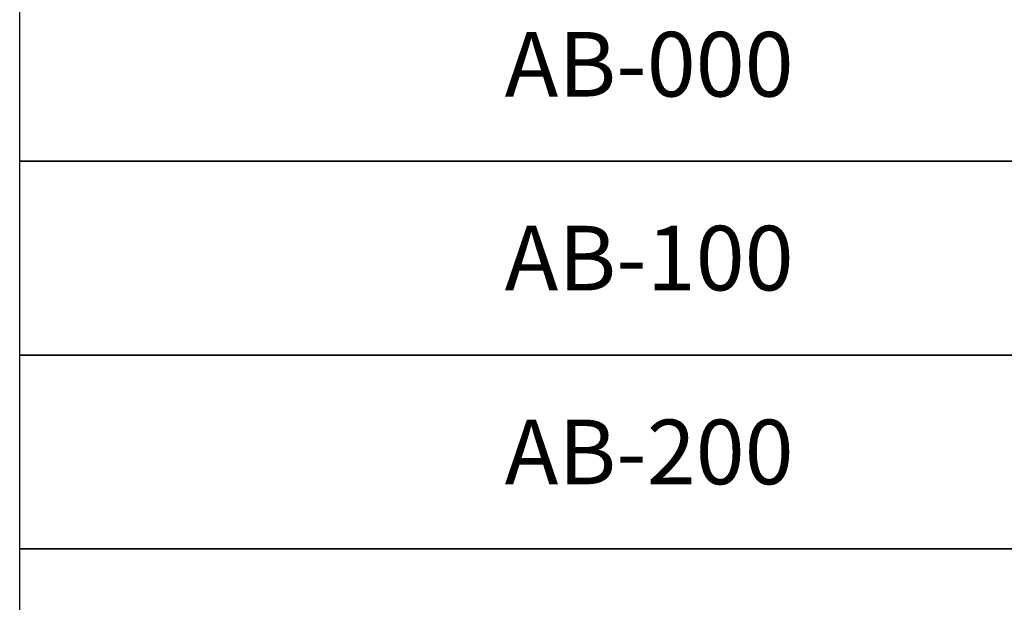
# Model space of a CAD drawing. Header units: inches. Extents: x -2078 to 109126, y -964 to 6385.
# Tile 2 of 256: x -2075 to -1709, y -187 to 29. Entities that reach past the tile are written whole.
import ezdxf

# ---------------------------------------------------------------- set-up
doc = ezdxf.new("R2010")
doc.units = ezdxf.units.IN
doc.header["$MEASUREMENT"] = 0
doc.layers.add('A-ANNO', color=2, linetype='Continuous', lineweight=5)
doc.styles.add('Jay Cad', font='arial.ttf', dxfattribs={"height": 0.125})

# ---------------------------------------------------------------- blocks, each defined once
blk = doc.blocks.new('JC-ANNO-SSS')
for points in [[(0, -144), (-467.54, -144), (-467.54, -72), (0, -72)], [(0, -216), (-467.54, -216), (-467.54, -144), (0, -144)], [(0, -288), (-467.54, -288), (-467.54, -216), (0, -216)], [(0, -360), (-467.54, -360), (-467.54, -288), (0, -288)]]:
    blk.add_lwpolyline(points, close=True)
at = {"layer": 'A-ANNO', "char_height": 24, "attachment_point": 5, "style": 'Jay Cad'}
for s, insert in [('AB-000', (-233.77, -108)), ('AB-100', (-233.77, -180)), ('AB-200', (-233.77, -252))]:
    blk.add_mtext_dynamic_manual_height_columns(s, width=490.4655, gutter_width=30, heights=[0], dxfattribs=dict(at, insert=insert))

msp = doc.modelspace()

# ---------------------------------------------------------------- block references
msp.add_blockref('JC-ANNO-SSS', (-1607.537, 120.621))

doc.saveas('drawing.dxf')
